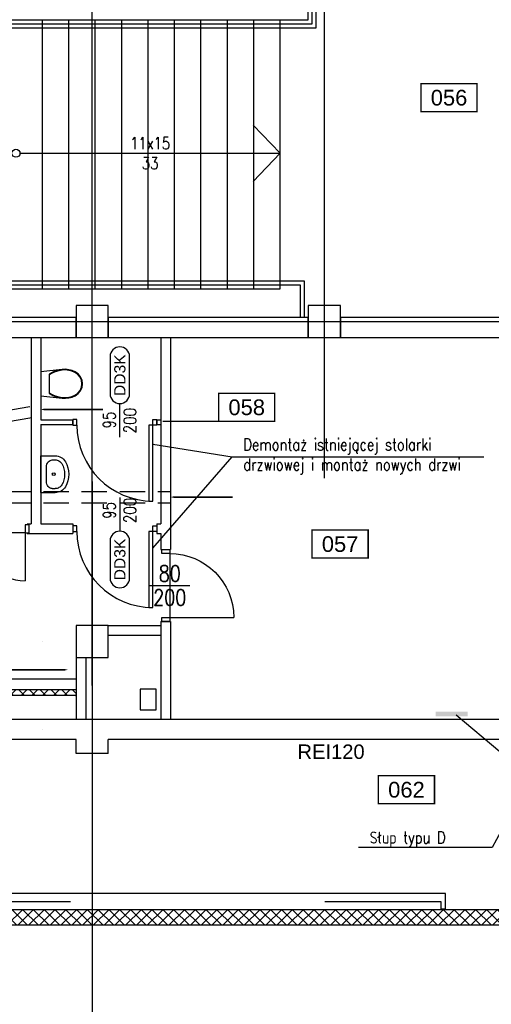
# Model space of a CAD drawing. Header units: centimetres. Extents: x -228435 to 111511, y -89367 to 428125.
# Tile 115 of 216: x -29444 to -23555, y 73568 to 85869. Entities that reach past the tile are written whole.
import ezdxf
from ezdxf.enums import TextEntityAlignment as Align

# ---------------------------------------------------------------- set-up
doc = ezdxf.new("R2010")
doc.units = ezdxf.units.CM
doc.header["$LTSCALE"] = 50
doc.header["$PDMODE"] = 35
doc.header["$PDSIZE"] = 0.1
doc.linetypes.add('DASHDOT2', pattern=[12.7, 6.35, -3.175, 0, -3.175])
doc.linetypes.add('HIDDEN', pattern=[9.525, 6.35, -3.175])
doc.layers.get('0').update_dxf_attribs({"color": 8})
doc.layers.get('DEFPOINTS').update_dxf_attribs({"color": 8})
doc.layers.add('_SP KORYTA', color=8, linetype='Continuous', lineweight=25)
doc.layers.add('kondygnacja +1_5$0$ARCH_INFO_WYMIARY', color=8, linetype='Continuous', lineweight=9)
for name, color, linetype in [('ARCH_GK', 8, 'Continuous'), ('ARCH_INFO_AREA_ETYKIETY_200', 8, 'Continuous'), ('ARCH_INFO_ETYK_DRZWI', 8, 'Continuous'), ('ARCH_INFO_ETYK_DRZWI_IST', 8, 'Continuous'), ('ARCH_INFO_ODPORNOŚĆ OGNIOWA', 8, 'Continuous'), ('ARCH_INFO_OPISY', 8, 'Continuous'), ('ARCH_INFO_OPISY_IST', 8, 'Continuous'), ('ARCH_INFO_OSIE_IST', 8, 'DASHDOT2'), ('ARCH_INFO_SCHODY_IST', 8, 'Continuous'), ('ARCH_MUROWANE', 8, 'Continuous'), ('ARCH_MUROWANE_IST', 8, 'Continuous'), ('ARCH_NIEWIDOK_IST', 8, 'HIDDEN'), ('ARCH_SCHODY_IST', 8, 'Continuous'), ('ARCH_WIDOK_IST', 8, 'Continuous'), ('ARCH_WYPOSAŻENIE_SANITARNE_IST', 8, 'Continuous'), ('ARCH_ŚLUSARKA_DRZWI', 8, 'Continuous'), ('ARCH_ŚLUSARKA_DRZWI_IST', 8, 'Continuous'), ('ARCH_ŻELBET_IST', 8, 'Continuous'), ('Kondygnacja +0_5$0$ARCH_GK', 8, 'Continuous'), ('Osie rzutów$0$ARCH_INFO_OSIE_OPISY_IST', 8, 'Continuous')]:
    doc.layers.add(name, color=color, linetype=linetype)
doc.styles.add('Arial', font='ARIAL.TTF')
doc.styles.add('kondygnacja +1_5$0$Romans', font='Romans.shx', dxfattribs={"width": 0.7})
doc.styles.add('Romans', font='Romans.shx')
doc.styles.add('ROMANS-50-CM', font='romans.shx', dxfattribs={"width": 0.8, "height": 10})
doc.dimstyles.new('ISO-25', dxfattribs={"dimtxt": 2.5, "dimasz": 2.5, "dimexe": 1.25, "dimexo": 0.625, "dimtad": 1, "dimtxsty": 'Standard', "dimcen": 2.5, "dimadec": 0, "dimazin": 0, "dimtfac": 1, "dimtmove": 0, "dimatfit": 3, "dimfxl": 0, "dimarcsym": 0})
doc.dimstyles.new('kondygnacja +1_5$0$Wymiary 1-100', dxfattribs={"dimtxt": 12, "dimasz": 10, "dimexe": 5, "dimexo": 0, "dimgap": 4, "dimtad": 1, "dimrnd": 0.5, "dimzin": 12, "dimdsep": 46, "dimtxsty": 'kondygnacja +1_5$0$Romans', "dimblk": 'kondygnacja +1_5$0$_Oblique', "dimcen": 10, "dimdle": 10, "dimclrt": 55, "dimazin": 0, "dimtfac": 1, "dimtmove": 1, "dimatfit": 3, "dimfxl": 0, "dimtolj": 1, "dimtzin": 0, "dimarcsym": 0})
pattern_1 = [(45, (-121140, -45000), (-67.35192, 67.35192), []), (135, (-121140, -45000), (-67.35192, -67.35192), [])]

# ---------------------------------------------------------------- blocks, each defined once
blk = doc.blocks.new('T-drzwi_góra-200')
at = {"layer": 'ARCH_INFO_ETYK_DRZWI'}
blk.add_line((0, 0), (0, 60), dxfattribs=at)
blk.add_lwpolyline([(-17.5, 143.7), (-17.5, 77.5, 1), (17.5, 77.5), (17.5, 143.7, 1)], format="xyb", close=True, dxfattribs=at)
at = {"layer": 'ARCH_INFO_ETYK_DRZWI', "style": 'Arial'}
blk.add_attdef('ADS_DRZWI:SYMBOL', text='', height=20, rotation=90, dxfattribs=at).set_placement((0, 110.6), align=Align.MIDDLE)
at = {"layer": 'ARCH_INFO_ETYK_DRZWI', "style": 'Romans', "width": 0.8}
for tag, p in [('ADS_DRZWI:SZEROKOŚĆ', (-8, 30.5)), ('ADS_DRZWI:WYSOKOŚĆ', (29, 29.5))]:
    blk.add_attdef(tag, text='', height=22, rotation=90, dxfattribs=at).set_placement(p, align=Align.CENTER)
at = {"layer": 'ARCH_INFO_ETYK_DRZWI', "color": 1, "style": 'Arial'}
blk.add_attdef('ADS_DRZWI:ODPORNOŚĆ_OGNIOWA', text='', height=22, dxfattribs=at).set_placement((-0.1, -45.8), align=Align.BOTTOM_CENTER)
blk = doc.blocks.new('T-drzwi_dół-200')
at = {"layer": 'ARCH_INFO_ETYK_DRZWI'}
blk.add_line((0, 0), (0, -60), dxfattribs=at)
blk.add_lwpolyline([(-17.5, -77.5), (-17.5, -143.7, 1), (17.5, -143.7), (17.5, -77.5, 1)], format="xyb", close=True, dxfattribs=at)
at = {"layer": 'ARCH_INFO_ETYK_DRZWI', "style": 'Romans', "width": 0.8}
for tag, p in [('ADS_DRZWI:SZEROKOŚĆ', (-7.9, -23)), ('ADS_DRZWI:WYSOKOŚĆ', (29, -23))]:
    blk.add_attdef(tag, text='', height=22, rotation=90, dxfattribs=at).set_placement(p, align=Align.CENTER)
at = {"layer": 'ARCH_INFO_ETYK_DRZWI', "color": 1, "style": 'Arial'}
blk.add_attdef('ADS_DRZWI:ODPORNOŚĆ_OGNIOWA', text='', height=22, dxfattribs=at).set_placement((-0.1, 13.3), align=Align.BOTTOM_CENTER)
at = {"layer": 'ARCH_INFO_ETYK_DRZWI', "style": 'Arial'}
blk.add_attdef('ADS_DRZWI:SYMBOL', text='', height=20, rotation=90, dxfattribs=at).set_placement((0, -110.6), align=Align.MIDDLE)
blk = doc.blocks.new('kibel wiszący')
at = {"ltscale": 0.3}
for p, q in [((-8.8, 49.7), (-12.3, 46.8)), ((-4.6, 51.6), (-8.8, 49.7)), ((-4.4, 50.8), (-8.4, 49)), ((0, 52.2), (-4.6, 51.6)), ((0, 51.4), (-4.4, 50.8)), ((4.6, 51.6), (0, 52.2)), ((4.4, 50.8), (0, 51.4)), ((8.4, 49), (4.4, 50.8)), ((8.8, 49.7), (4.6, 51.6)), ((12.3, 46.8), (8.8, 49.7)), ((-16.6, 39), (-17.6, 34.9)), ((-15.8, 38.8), (-16.8, 34.8)), ((-15, 43), (-16.6, 39)), ((-14.2, 42.6), (-15.8, 38.8)), ((-12.3, 46.8), (-15, 43)), ((-11.8, 46.2), (-14.2, 42.6)), ((-8.4, 49), (-11.8, 46.2)), ((11.8, 46.2), (8.4, 49)), ((14.2, 42.6), (11.8, 46.2)), ((15, 43), (12.3, 46.8)), ((15.8, 38.8), (14.2, 42.6)), ((16.6, 39), (15, 43)), ((16.8, 34.8), (15.8, 38.8)), ((17.6, 34.9), (16.6, 39)), ((-17.6, 34.9), (-18.1, 30.7)), ((-18.1, 30.7), (-17.9, 26.5)), ((-17.9, 26.5), (-17.2, 22.2)), ((-17.9, 26.5), (-15.1, 0)), ((-16.8, 34.8), (-17.3, 30.7)), ((-17.3, 30.7), (-17.1, 26.6)), ((-17.1, 26.6), (-16.4, 22.3)), ((15.1, 0), (17.9, 26.5)), ((16.4, 22.3), (17.1, 26.6)), ((17.3, 30.7), (16.8, 34.8)), ((17.1, 26.6), (17.3, 30.7)), ((17.2, 22.2), (17.9, 26.5)), ((18.1, 30.7), (17.6, 34.9)), ((17.9, 26.5), (18.1, 30.7)), ((-17.2, 22.2), (-16, 18.1)), ((-16.4, 22.3), (-15.1, 18.1)), ((-16, 18.1), (-14.3, 14.1)), ((-15.1, 18.1), (-13.4, 14.1)), ((-14.3, 14.1), (-12.2, 10.3)), ((-13.4, 14.1), (-11.3, 10.3)), ((11.3, 10.3), (13.4, 14.1)), ((12.2, 10.3), (14.3, 14.1)), ((13.4, 14.1), (15.2, 18.1)), ((14.3, 14.1), (16, 18.1)), ((15.2, 18.1), (16.4, 22.3)), ((16, 18.1), (17.2, 22.2)), ((-12.2, 10.3), (12.2, 10.3))]:
    blk.add_line(p, q, dxfattribs=at)
at = {"ltscale": 3}
blk.add_line((-15.1, 0), (15.1, 0), dxfattribs=at)
blk = doc.blocks.new('umywalka')
at = {"ltscale": 0.3}
for p, q in [((0, -23), (0, 23)), ((0, 23), (17.8, 23)), ((14.3, 18), (17.8, 18)), ((7.2, -9.1), (7.2, 9.1)), ((7.2, 9.1), (7.2, 9.1)), ((0, -23), (17.8, -23)), ((14.3, -18), (17.8, -18))]:
    blk.add_line(p, q, dxfattribs=at)
for points in [[(7.2, 9.1), (7.3, 10.8), (7.7, 12.5), (8.4, 14), (9.3, 15.4), (10.3, 16.5), (11.5, 17.3), (12.9, 17.8), (14.3, 18)], [(17.8, 23), (19.8, 22.9), (21.7, 22.5), (23.6, 21.9), (25.4, 21), (27, 20), (28.4, 18.7), (29.7, 17.3), (30.8, 15.7)], [(17.8, 18), (19.1, 17.9), (20.3, 17.7), (21.5, 17.3), (22.6, 16.7), (23.7, 16.1), (24.6, 15.3), (25.4, 14.4), (26.1, 13.3)], [(26.1, 13.3), (27.7, 10.2), (28.8, 6.9), (29.5, 3.5), (29.7, 0), (29.5, -3.5), (28.8, -6.9), (27.7, -10.2), (26.1, -13.3)], [(30.8, 15.7), (32.6, 12), (33.9, 8.1), (34.7, 4.1), (35, 0), (34.7, -4.1), (33.9, -8.1), (32.6, -12), (30.8, -15.7)], [(14.3, -18), (12.9, -17.8), (11.5, -17.3), (10.3, -16.5), (9.3, -15.4), (8.4, -14), (7.7, -12.5), (7.3, -10.8), (7.2, -9.1)], [(26.1, -13.3), (25.4, -14.4), (24.6, -15.3), (23.7, -16.1), (22.6, -16.7), (21.5, -17.3), (20.3, -17.7), (19.1, -17.9), (17.8, -18)], [(30.8, -15.7), (29.7, -17.3), (28.4, -18.7), (27, -20), (25.4, -21), (23.6, -21.9), (21.7, -22.5), (19.8, -22.9), (17.8, -23)]]:
    blk.add_lwpolyline(points, dxfattribs=at)
blk.add_circle((16.1, 0), 1.75, dxfattribs=at)
blk = doc.blocks.new('DRZWI60')
at = {"color": 0}
blk.add_line((-30, 0), (-30, 60), dxfattribs=at)
at = {"color": 0, "lineweight": -3}
for p, q in [((0, -25), (0, 25)), ((-30, 0), (30, 0))]:
    blk.add_line(p, q, dxfattribs=at)
for points in [[(-35, -10), (-30, -10), (-30, 0), (-35, 0)], [(30, -10), (35, -10), (35, 0), (30, 0)]]:
    blk.add_lwpolyline(points, close=True, dxfattribs=at)
blk.add_arc((-30, 0), 60, 0, 90, dxfattribs=at)
blk = doc.blocks.new('DRZWI80')
blk.add_line((-40, 0), (-40, 80))
at = {"lineweight": -3}
for p, q in [((0, -25), (0, 25)), ((40, 0), (-40, 0))]:
    blk.add_line(p, q, dxfattribs=at)
for points in [[(-45, -10), (-40, -10), (-40, 0), (-45, 0)], [(40, -10), (45, -10), (45, 0), (40, 0)]]:
    blk.add_lwpolyline(points, close=True, dxfattribs=at)
blk.add_arc((-40, 0), 80, 0, 90, dxfattribs=at)
blk = doc.blocks.new('A$C3657154C')
at = {"linetype": 'HIDDEN', "ltscale": 2}
blk.add_lwpolyline([(9701.3, 12049.3), (9701.3, 12068.3), (8598, 12068.3), (8598, 12058.3), (9695.3, 12058.3), (9695.3, 12049.3), (9701.3, 12049.3)], close=True, dxfattribs=at)
blk = doc.blocks.new('etykieta_numer')
at = {"color": 0, "linetype": 'ByBlock', "const_width": 2.44}
blk.add_lwpolyline([(-50, -50), (-50, 0), (50, 0), (50, -50)], close=True, dxfattribs=at)
at = {"color": 0, "linetype": 'ByBlock', "style": 'Arial'}
blk.add_attdef('AECAREA:NUMBER', text='', height=28, dxfattribs=at).set_placement((0, -25), align=Align.MIDDLE)
blk = doc.blocks.new('cahbir 0')
at = {"layer": '_SP KORYTA'}
blk.add_hatch(color=256, dxfattribs=at).paths.add_polyline_path([(-3821, 7336.6), (-3861, 7336.6), (-3861, 7342.6), (-3821, 7342.6)])
blk.add_line((-3835.4, 7338.6, -630), (-3780.8, 7292.5, -630), dxfattribs=at)
blk = doc.blocks.new('kondygnacja +1_5$0$_Oblique')
at = {"color": 0, "linetype": 'ByBlock', "lineweight": -2}
blk.add_line((-0.5, -0.5), (0.5, 0.5), dxfattribs=at)
blk = doc.blocks.new('*D1171')
at = {"layer": 'DEFPOINTS', "color": 0, "lineweight": 40}
for p in [(-34895, 78455, 6300), (8545, 77365), (8624, 77365, 6300)]:
    blk.add_point(p, dxfattribs=at)
at = {"layer": 'kondygnacja +1_5$0$ARCH_INFO_WYMIARY', "color": 0, "lineweight": -2}
for p, q in [((8537, 78455), (8550, 78455)), ((8545, 78465), (8545, 77355)), ((8540, 77365), (8540, 77365))]:
    blk.add_line(p, q, dxfattribs=at)
at = {"layer": 'kondygnacja +1_5$0$ARCH_INFO_WYMIARY', "color": 0, "lineweight": -2, "xscale": 10, "yscale": 10, "zscale": 10}
for p, rotation in [((8545, 78455), 90), ((8545, 77365), 270)]:
    blk.add_blockref('kondygnacja +1_5$0$_Oblique', p, dxfattribs=dict(at, rotation=rotation))
at = {"layer": 'kondygnacja +1_5$0$ARCH_INFO_WYMIARY', "color": 55, "insert": (8535, 77980), "char_height": 12, "attachment_point": 5, "rotation": 90, "style": 'kondygnacja +1_5$0$Romans'}
blk.add_mtext('\\A1;1090', dxfattribs=at)
blk = doc.blocks.new('*D1173')
at = {"layer": 'DEFPOINTS', "color": 0, "lineweight": 40}
for p in [(-35150, 78455), (8632, 78455, 6300), (-34820, 77617, 6300)]:
    blk.add_point(p, dxfattribs=at)
at = {"layer": 'kondygnacja +1_5$0$ARCH_INFO_WYMIARY', "color": 0, "lineweight": -2}
for p, q in [((-35143, 78455), (-35155, 78455)), ((-35150, 77607), (-35150, 78465)), ((-35155, 77617), (-35155, 77617))]:
    blk.add_line(p, q, dxfattribs=at)
at = {"layer": 'kondygnacja +1_5$0$ARCH_INFO_WYMIARY', "color": 0, "lineweight": -2, "xscale": 10, "yscale": 10, "zscale": 10}
for p, rotation in [((-35150, 78455), 90), ((-35150, 77617), 270)]:
    blk.add_blockref('kondygnacja +1_5$0$_Oblique', p, dxfattribs=dict(at, rotation=rotation))
at = {"layer": 'kondygnacja +1_5$0$ARCH_INFO_WYMIARY', "color": 55, "insert": (-35160, 78036), "char_height": 12, "attachment_point": 5, "rotation": 90, "style": 'kondygnacja +1_5$0$Romans'}
blk.add_mtext('\\A1;838', dxfattribs=at)
blk = doc.blocks.new('*D1174')
at = {"layer": 'DEFPOINTS', "color": 0, "lineweight": 40}
for p in [(-34185, 77632), (-34185, 77500), (-28740, 77513, 6300)]:
    blk.add_point(p, dxfattribs=at)
at = {"layer": 'kondygnacja +1_5$0$ARCH_INFO_WYMIARY', "color": 0, "lineweight": -2}
for p, q in [((-28730, 77632), (-34195, 77632)), ((-34185, 77624), (-34185, 77637)), ((-28740, 77637), (-28740, 77637))]:
    blk.add_line(p, q, dxfattribs=at)
at = {"layer": 'kondygnacja +1_5$0$ARCH_INFO_WYMIARY', "color": 0, "lineweight": -2, "xscale": 10, "yscale": 10, "zscale": 10, "rotation": 180}
blk.add_blockref('kondygnacja +1_5$0$_Oblique', (-34185, 77632), dxfattribs=at)
at = {"layer": 'kondygnacja +1_5$0$ARCH_INFO_WYMIARY', "color": 0, "lineweight": -2, "xscale": 10, "yscale": 10, "zscale": 10}
blk.add_blockref('kondygnacja +1_5$0$_Oblique', (-28740, 77632), dxfattribs=at)
at = {"layer": 'kondygnacja +1_5$0$ARCH_INFO_WYMIARY', "color": 55, "insert": (-31462, 77642), "char_height": 12, "attachment_point": 5, "style": 'kondygnacja +1_5$0$Romans'}
blk.add_mtext('\\A1;5445', dxfattribs=at)
blk = doc.blocks.new('*D1177')
at = {"layer": 'DEFPOINTS', "color": 0, "lineweight": 40}
for p in [(-30971, 77500), (-31021, 77125), (9017, 77125, 6300)]:
    blk.add_point(p, dxfattribs=at)
at = {"layer": 'kondygnacja +1_5$0$ARCH_INFO_WYMIARY', "color": 0, "lineweight": -2}
for p, q in [((-31013, 77500), (-31026, 77500)), ((-31021, 77510), (-31021, 77115)), ((-31013, 77125), (-31026, 77125))]:
    blk.add_line(p, q, dxfattribs=at)
at = {"layer": 'kondygnacja +1_5$0$ARCH_INFO_WYMIARY', "color": 0, "lineweight": -2, "xscale": 10, "yscale": 10, "zscale": 10}
for p, rotation in [((-31021, 77500), 90), ((-31021, 77125), 270)]:
    blk.add_blockref('kondygnacja +1_5$0$_Oblique', p, dxfattribs=dict(at, rotation=rotation))
at = {"layer": 'kondygnacja +1_5$0$ARCH_INFO_WYMIARY', "color": 55, "insert": (-31031, 77313), "char_height": 12, "attachment_point": 5, "rotation": 90, "style": 'kondygnacja +1_5$0$Romans'}
blk.add_mtext('\\A1;375', dxfattribs=at)
blk = doc.blocks.new('Osie rzutów')
at = {"layer": 'ARCH_INFO_OSIE_IST', "ltscale": 10}
for p, q in [((9260, 12255), (9260, 14290.4)), ((9550, 14290.4), (9550, 12514.3)), ((7947.4, 12710), (13655, 12710)), ((9260, 12510), (9260, 4623.3)), ((4436, 12310), (13655, 12310)), ((4436, 12200), (13655, 12200))]:
    blk.add_line(p, q, dxfattribs=at)

msp = doc.modelspace()

# ---------------------------------------------------------------- hatches: boundary and pattern name
at = {"layer": 'ARCH_GK', "linetype": 'Continuous', "lineweight": -3}
h = msp.add_hatch(dxfattribs=at)
h.set_pattern_fill('ANSI37', color=256, scale=30, style=0)
h.set_pattern_definition(pattern_1)
h.paths.add_polyline_path([(-35140, 74750), (-35140, 74560), (-20115, 74560), (-20305, 74750)], flags=0)
at = {"layer": 'ARCH_MUROWANE', "linetype": 'Continuous', "lineweight": -3}
h = msp.add_hatch(dxfattribs=at)
h.set_pattern_fill('ANSI37', color=256, scale=30, style=0)
h.set_pattern_definition(pattern_1)
h.paths.add_polyline_path([(-34185, 77745), (-34185, 77500), (-28740, 77500), (-28740, 77425), (-34185, 77425), (-34260, 77425), (-34260, 77745)])

# ---------------------------------------------------------------- linework, layer by layer
at = {"layer": 'ARCH_GK', "linetype": 'Continuous', "lineweight": -3}
for p, q in [((-20305, 74750, 630), (-35140, 74750, 630)), ((-35140, 74560, 630), (-20115, 74560, 630))]:
    msp.add_line(p, q, dxfattribs=at)
at = {"layer": 'ARCH_INFO_AREA_ETYKIETY_200', "const_width": 17, "elevation": 630}
msp.add_lwpolyline([(-26959.23835, 80851.6229), (-27659.23835, 80851.6229)], dxfattribs=at)
at = {"layer": 'ARCH_INFO_OPISY_IST', "elevation": 630}
for points in [[(-28404.0334, 80999.41903, 20, 20, 0), (-28874.76474, 80999.41903, 150, 0, 0), (-29180, 80999.41903, 0, 0, 0)], [(-26784.0334, 79905, 20, 20, 0), (-27254.76474, 79905, 150, 0, 0), (-27560, 79905, 0, 0, 0)], [(-29618.54693, 77747.26019, 20, 20, 0), (-29147.81559, 77747.26019, 150, 0, 0), (-28842.58033, 77747.26019, 0, 0, 0)]]:
    msp.add_lwpolyline(points, format="xyseb", dxfattribs=at)
at = {"layer": 'ARCH_INFO_SCHODY_IST', "elevation": 630}
for points in [[(-29440, 84200), (-26190, 84200), (-26529.32472, 84552.14251)], [(-27686.72752, 84200), (-26190, 84200), (-26529.32472, 83847.85749)]]:
    msp.add_lwpolyline(points, dxfattribs=at)
at = {"layer": 'ARCH_INFO_SCHODY_IST'}
msp.add_circle((-29490, 84200, 630), 50, dxfattribs=at)
at = {"layer": 'ARCH_MUROWANE_IST', "ltscale": 4}
for p, q in [((-29300, 81900, 630), (-29300, 79570, 630)), ((-29180, 81900, 630), (-29180, 80870, 630)), ((-27680, 81900, 630), (-27680, 80870, 630)), ((-27560, 81900, 630), (-27560, 79250, 630)), ((-29180, 80870, 630), (-28780, 80870, 630)), ((-28780, 80810, 630), (-28780, 80870, 630)), ((-27730, 80870, 630), (-27680, 80870, 630)), ((-27730, 80810, 630), (-27730, 80870, 630)), ((-27680, 80870, 630), (-27680, 80810, 630)), ((-29180, 80810, 630), (-28780, 80810, 630)), ((-29180, 80810, 630), (-29180, 79570, 630)), ((-27730, 80810, 630), (-27680, 80810, 630)), ((-27680, 80810, 630), (-27680, 79570, 630)), ((-29350, 79570, 630), (-29300, 79570, 630)), ((-29325, 79450, 630), (-29325, 79570, 630)), ((-29180, 79570, 630), (-28780, 79570, 630)), ((-28780, 79570, 630), (-28780, 79450, 630)), ((-27730, 79570, 630), (-27680, 79570, 630)), ((-27730, 79570, 630), (-27730, 79450, 630)), ((-29350, 79450, 630), (-28780, 79450, 630)), ((-27730, 79450, 630), (-27680, 79450, 630)), ((-27680, 79450, 630), (-27680, 79250, 630)), ((-27680, 79250, 630), (-27560, 79250, 630)), ((-28340, 78300, 630), (-27680, 78300, 630)), ((-27680, 78350, 630), (-27680, 77125, 630)), ((-27680, 78350, 630), (-27560, 78350, 630)), ((-27560, 78350, 630), (-27560, 77125, 630)), ((-28340, 78180, 630), (-27680, 78180, 630)), ((-28740, 77900, 630), (-28740, 77125, 630)), ((-28620, 77900, 630), (-28620, 77125, 630))]:
    msp.add_line(p, q, dxfattribs=at)
at = {"layer": 'ARCH_MUROWANE_IST', "ltscale": 4, "elevation": 630}
for points in [[(-34340, 81900), (-28740, 81900), (-28740, 82150), (-34340, 82150)], [(-28340, 81900), (-25840, 81900), (-25840, 82150), (-28340, 82150)], [(-25440, 81900), (-22740, 81900), (-22740, 82150), (-25440, 82150)]]:
    msp.add_lwpolyline(points, close=True, dxfattribs=at)
at = {"layer": 'ARCH_NIEWIDOK_IST'}
for p, q in [((-30100, 80900, 630), (-29180, 81061.59062, 630)), ((-30075.78087, 80762.11079, 630), (-29155.78087, 80923.70142, 630)), ((-30100, 79975, 630), (-27560, 79975, 630)), ((-30100, 79835, 630), (-27560, 79835, 630))]:
    msp.add_line(p, q, dxfattribs=at)
at = {"layer": 'ARCH_SCHODY_IST'}
for p, q in [((-33990, 85865, 630), (-26190, 85865, 630)), ((-29160, 82505, 630), (-29160, 85865, 630)), ((-28830, 82505, 630), (-28830, 85865, 630)), ((-28500, 82505, 630), (-28500, 85865, 630)), ((-28170, 82505, 630), (-28170, 85865, 630)), ((-27840, 82505, 630), (-27840, 85865, 630)), ((-27510, 82505, 630), (-27510, 85865, 630)), ((-27180, 82505, 630), (-27180, 85865, 630)), ((-26850, 82505, 630), (-26850, 85865, 630)), ((-26520, 82505, 630), (-26520, 85865, 630)), ((-26190, 82505, 630), (-26190, 85865, 630)), ((-33990, 82505, 630), (-26190, 82505, 630))]:
    msp.add_line(p, q, dxfattribs=at)
at = {"layer": 'ARCH_SCHODY_IST', "elevation": 630}
for points in [[(-32966.02878, 85765), (-25740, 85765), (-25740, 86435), (-33990, 86435), (-34440, 86435), (-34440, 85765), (-33990, 85765)], [(-32984.50479, 85815), (-25790, 85815), (-25790, 86385), (-33990, 86385), (-34390, 86385), (-34390, 85815), (-33990, 85815)], [(-26190, 85865), (-25840, 85865), (-25840, 86335), (-33990, 86335), (-34340, 86335), (-34340, 85865), (-33990, 85865)], [(-31820.51618, 82605), (-25890, 82605), (-25890, 82150)], [(-31802.04017, 82555), (-25940, 82555), (-25940, 82150)]]:
    msp.add_lwpolyline(points, dxfattribs=at)
at = {"layer": 'ARCH_WIDOK_IST', "elevation": 630}
msp.add_lwpolyline([(-27940, 77245), (-27740, 77245), (-27740, 77505), (-27940, 77505)], close=True, dxfattribs=at)
at = {"layer": 'ARCH_ŚLUSARKA_DRZWI', "linetype": 'Continuous', "lineweight": -3, "elevation": 630}
for points in [[(-28730, 80875), (-28780, 80875), (-28780, 80805), (-28730, 80805)], [(-27780, 80875), (-27730, 80875), (-27730, 80805), (-27780, 80805)], [(-27780, 80805), (-27830, 80805), (-27830, 79855), (-27780, 79855)], [(-28730, 79545), (-28780, 79545), (-28780, 79475), (-28730, 79475)], [(-27780, 79475), (-27830, 79475), (-27830, 78525), (-27780, 78525)], [(-27780, 79545), (-27730, 79545), (-27730, 79475), (-27780, 79475)]]:
    msp.add_lwpolyline(points, close=True, dxfattribs=at)
at = {"layer": 'ARCH_ŚLUSARKA_DRZWI', "linetype": 'Continuous', "lineweight": -3}
for centre in [(-27780, 80805, 630), (-27780, 79475, 630)]:
    msp.add_arc(centre, 950, 180, 270, dxfattribs=at)
at = {"layer": 'ARCH_ŻELBET_IST', "ltscale": 4}
for p, q in [((-22820, 77125, 630), (-34260, 77125, 630)), ((-28740, 76875, 630), (-34260, 76875, 630)), ((-28740, 76700, 630), (-28740, 76875, 630)), ((-22820, 76875, 630), (-28340, 76875, 630)), ((-28340, 76700, 630), (-28340, 76875, 630)), ((-28340, 76700, 630), (-28740, 76700, 630))]:
    msp.add_line(p, q, dxfattribs=at)
at = {"layer": 'ARCH_ŻELBET_IST', "ltscale": 4, "elevation": 630}
for points in [[(-28740, 81900), (-28340, 81900), (-28340, 82300), (-28740, 82300)], [(-25840, 81900), (-25440, 81900), (-25440, 82300), (-25840, 82300)], [(-28740, 77900), (-28340, 77900), (-28340, 78300), (-28740, 78300)], [(-28740, 77900), (-28340, 77900), (-28340, 78300), (-28740, 78300)]]:
    msp.add_lwpolyline(points, close=True, dxfattribs=at)
at = {"layer": 'Kondygnacja +0_5$0$ARCH_GK', "linetype": 'Continuous', "lineweight": -3, "elevation": -5670}
msp.add_lwpolyline([(-34185, 77745), (-34185, 77500), (-28740, 77500), (-28740, 77425), (-34185, 77425), (-34260, 77425), (-34260, 77745), (-34185, 77745)], dxfattribs=at)

# ---------------------------------------------------------------- block references
at = {"xscale": 10, "yscale": 10, "zscale": 10}
msp.add_blockref('cahbir 0', (14360, 3800.00982, 630), dxfattribs=at)
at = {"layer": 'ARCH_INFO_AREA_ETYKIETY_200', "linetype": 'Continuous', "lineweight": -3, "xscale": 7, "yscale": 7, "zscale": 10}
for p, values in [((-24082.97611, 85069.58878, 630), {'AECAREA:NUMBER': '056'}), ((-26609.23835, 81201.6229, 630), {'AECAREA:NUMBER': '058'}), ((-25442.78097, 79492.99376, 630), {'AECAREA:NUMBER': '057'}), ((-24614.49219, 76424.19878, 630), {'AECAREA:NUMBER': '062'})]:
    msp.add_blockref('etykieta_numer', p, dxfattribs=at).add_auto_attribs(values)
at = {"layer": 'ARCH_INFO_ETYK_DRZWI', "linetype": 'Continuous', "lineweight": -3}
ref = msp.add_blockref('T-drzwi_góra-200', (-28193.54585, 80653.38536, 630), dxfattribs=dict(at, xscale=7, yscale=7, zscale=7))
ref.add_attrib('ADS_DRZWI:SYMBOL', 'DD3K', dxfattribs={"height": 140, "rotation": 90, "style": 'Arial'}).set_placement((-28193.54585, 81427.50425, 630), align=Align.MIDDLE)
ref.add_attrib('ADS_DRZWI:SZEROKOŚĆ', '95', dxfattribs={"height": 154, "rotation": 90, "style": 'Romans', "width": 0.8}).set_placement((-28249.54585, 80866.84714, 630), align=Align.CENTER)
ref.add_attrib('ADS_DRZWI:WYSOKOŚĆ', '200', dxfattribs={"height": 154, "rotation": 90, "style": 'Romans', "width": 0.8}).set_placement((-27990.54585, 80859.65848, 630), align=Align.CENTER)
ref = msp.add_blockref('T-drzwi_dół-200', (-28193.54585, 79899.28712, 630), dxfattribs=dict(at, xscale=7, yscale=7, zscale=7))
ref.add_attrib('ADS_DRZWI:WYSOKOŚĆ', '200', dxfattribs={"height": 154, "rotation": 90, "style": 'Romans', "width": 0.8}).set_placement((-27990.54585, 79738.28712, 630), align=Align.CENTER)
ref.add_attrib('ADS_DRZWI:SZEROKOŚĆ', '95', dxfattribs={"height": 154, "rotation": 90, "style": 'Romans', "width": 0.8}).set_placement((-28248.91787, 79738.28712, 630), align=Align.CENTER)
ref.add_attrib('ADS_DRZWI:SYMBOL', 'DD3K', dxfattribs={"height": 140, "rotation": 90, "style": 'Arial'}).set_placement((-28193.54585, 79125.16823, 630), align=Align.MIDDLE)
at = {"layer": 'ARCH_WYPOSAŻENIE_SANITARNE_IST', "xscale": 10, "yscale": 10, "zscale": 10, "rotation": 270}
msp.add_blockref('kibel wiszący', (-29180, 81320, 630), dxfattribs=at)
at = {"layer": 'ARCH_WYPOSAŻENIE_SANITARNE_IST', "xscale": 10, "yscale": 10, "zscale": 10}
msp.add_blockref('umywalka', (-29180, 80190, 630), dxfattribs=at)
at = {"layer": 'ARCH_ŚLUSARKA_DRZWI', "xscale": 10, "yscale": 10, "zscale": 10}
msp.add_blockref('A$C3657154C', (-121140, -45732.5, 630), dxfattribs=at)
at = {"layer": 'ARCH_ŚLUSARKA_DRZWI_IST', "yscale": 10, "zscale": 10}
for name, p, xscale, rotation in [('DRZWI60', (-29675, 79460, 630), 10, 180), ('DRZWI80', (-27570, 78800, 630), -10, 270)]:
    msp.add_blockref(name, p, dxfattribs=dict(at, xscale=xscale, rotation=rotation))
at = {"layer": 'Osie rzutów$0$ARCH_INFO_OSIE_OPISY_IST', "xscale": 10, "yscale": 10, "zscale": 10}
msp.add_blockref('Osie rzutów', (-121140, -45000, 630), dxfattribs=at)

# ---------------------------------------------------------------- texts
at = {"layer": 'ARCH_INFO_ETYK_DRZWI_IST', "insert": (-27570, 78800, 630), "char_height": 200, "width": 100, "attachment_point": 5, "line_spacing_factor": 0.9, "style": 'ROMANS-50-CM'}
msp.add_mtext('80\\P200', dxfattribs=at)
at = {"layer": 'ARCH_INFO_ODPORNOŚĆ OGNIOWA', "insert": (-25556.06308, 76872.91732, 630), "char_height": 180, "width": 533.3252474, "attachment_point": 5, "style": 'Arial'}
msp.add_mtext('\\PREI120', dxfattribs=at)
at = {"layer": 'ARCH_INFO_OPISY', "char_height": 150, "attachment_point": 1, "style": 'ROMANS-50-CM'}
for s, insert, width in [('Demontaż istniejącej stolarki drzwiowej i montaż nowych drzwi', (-26651.95208, 80637.27157, 630), 3253.3271885), ('Słup typu D', (-25073.2882, 75726.35346, 630), 6265.3267976)]:
    msp.add_mtext(s, dxfattribs=dict(at, insert=insert, width=width))
at = {"layer": 'ARCH_INFO_SCHODY_IST', "insert": (-27815, 84200, 630), "char_height": 150, "width": 100, "attachment_point": 5, "style": 'ROMANS-50-CM'}
msp.add_mtext('11x15 33', dxfattribs=at)

# ---------------------------------------------------------------- dimensions: what is measured, and where the dimension line sits
at = {"layer": 'kondygnacja +1_5$0$ARCH_INFO_WYMIARY'}
for base, p1, p2, picture, middle in [((-35150.43274, 78455, -5670), (-34820, 77616.88949, 630), (8632, 78455, 630), '*D1173', (-35160.43274, 78035.94475, -5670)), ((-31021.18102, 77125, -5670), (-30971.18102, 77500, -5670), (9016.8819, 77125, 630), '*D1177', (-31031.18102, 77312.5, -5670))]:
    dim = msp.add_linear_dim(base=base, p1=p1, p2=p2, angle=90, dimstyle='kondygnacja +1_5$0$Wymiary 1-100', dxfattribs=at)
    dim.commit()
    dim.dimension.update_dxf_attribs({"geometry": picture, "text_midpoint": middle})
dim = msp.add_linear_dim(base=(8544.83805, 77365, -5670), p1=(-34895, 78455, 630), p2=(8624.5, 77365, 630), angle=90, dimstyle='kondygnacja +1_5$0$Wymiary 1-100', dxfattribs=at)
dim.commit()
dim.dimension.update_dxf_attribs({"geometry": '*D1171', "text_midpoint": (8544.83805, 77979.89167, -5670), "dimtype": 160})
dim = msp.add_linear_dim(base=(-34185, 77631.88949, -5670), p1=(-28740, 77512.5, 630), p2=(-34185, 77500, -5670), dimstyle='kondygnacja +1_5$0$Wymiary 1-100', dxfattribs=at)
dim.commit()
dim.dimension.update_dxf_attribs({"geometry": '*D1174', "text_midpoint": (-31462.5, 77641.88949, -5670)})

# ---------------------------------------------------------------- leaders
at = {"layer": 'ARCH_INFO_OPISY'}
for points in [[(-27780, 80564.67132, 630), (-26792.53117, 80406.34117, 630), (-23646.71933, 80406.34117, 630)], [(-27780, 79266.22541, 630), (-26792.53117, 80406.34117, 630), (-23646.71933, 80406.34117, 630)], [(-22820, 76875, 630), (-23542.6219, 75528.04485, 630), (-25213.86729, 75528.04485, 630)]]:
    msp.add_leader(points, dimstyle='ISO-25', override={"dimscale": 5, "dimasz": 2, "dimtad": 0, "dimldrblk": 'Dot'}, dxfattribs=at)

doc.saveas('drawing.dxf')
